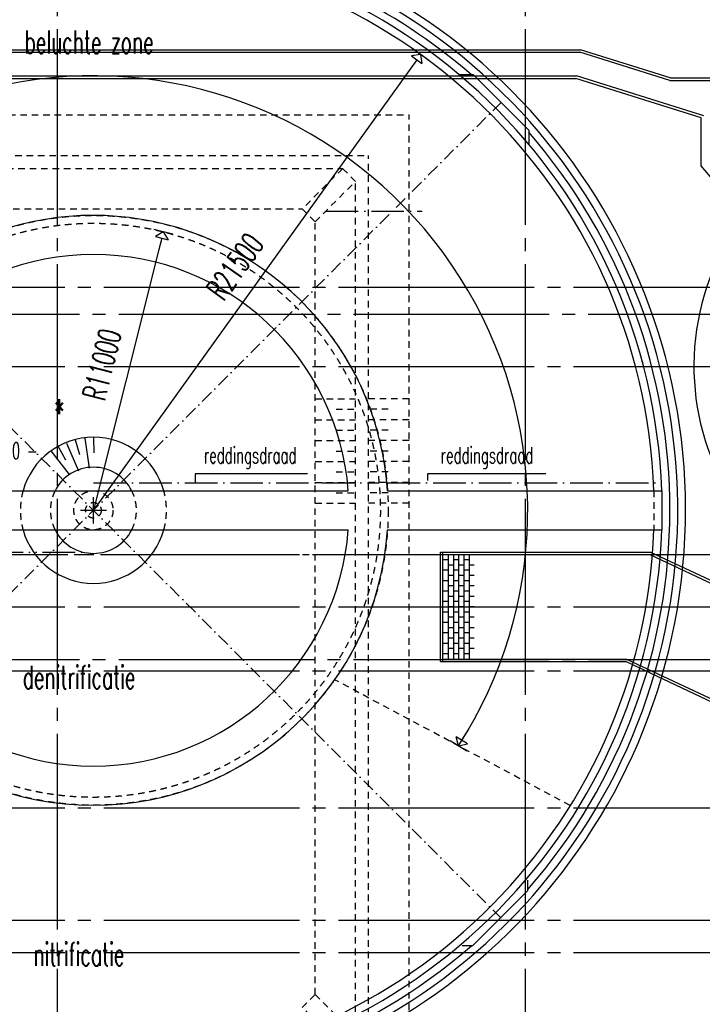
# Model space of a CAD drawing. Extents: x 0 to 295580, y 0 to 170026.
# Tile 7 of 30: x 125649 to 151818, y 56722 to 94453. Entities that reach past the tile are written whole.
import ezdxf
from ezdxf.enums import TextEntityAlignment as Align

# ---------------------------------------------------------------- set-up
doc = ezdxf.new("R2010")
doc.units = 0
doc.header["$LTSCALE"] = 250
doc.header["$PDMODE"] = 3
for name, pattern in [('BORDER_M', [11, 6, -1, 1, -1, 1, -1]), ('CENTRE_M', [7, 5, -1, 0, -1]), ('CENTRE_S', [3.5, 2, -0.75, 0, -0.75]), ('DCENTRE_M', [8, 5, -1, 0, -1, 0, -1]), ('HIDDEN_S', [1.75, 1, -0.75]), ('STRAMIEN_X', [36, 30, -2, 2, -2])]:
    doc.linetypes.add(name, pattern=pattern)
doc.layers.get('0').update_dxf_attribs({"linetype": 'CONTINUOUS'})
doc.layers.get('DEFPOINTS').update_dxf_attribs({"linetype": 'CONTINUOUS'})
for name, color, linetype in [('B0', 51, 'CONTINUOUS'), ('B1', 52, 'CONTINUOUS'), ('B2', 30, 'CONTINUOUS'), ('B3', 110, 'CONTINUOUS'), ('B3-CENTRE', 52, 'CENTRE_M'), ('B4', 140, 'CONTINUOUS'), ('BBL3', 12, 'BORDER_M'), ('BCL1', 71, 'CENTRE_S'), ('BCL2', 73, 'CENTRE_M'), ('BDC3', 203, 'DCENTRE_M'), ('BHL1', 61, 'HIDDEN_S'), ('BTXT2', 123, 'CONTINUOUS'), ('BTXT3', 150, 'CONTINUOUS'), ('MEETLIJNEN', 20, 'STRAMIEN_X')]:
    doc.layers.add(name, color=color, linetype=linetype)
doc.styles.add('SIMPLEX06', font='SIMPLEX.shx', dxfattribs={"width": 0.6, "height": 625})
doc.styles.get("Standard").update_dxf_attribs({"font": 'txt.shx'})
doc.dimstyles.get("Standard").update_dxf_attribs({"dimscale": 250, "dimtxt": 3, "dimasz": 3, "dimexe": 3, "dimexo": 3, "dimgap": 2, "dimtad": 0, "dimdec": 4, "dimzin": 1, "dimtxsty": 'STANDARD', "dimblk": 'MP1', "dimcen": -3, "dimdle": 1.25, "dimse1": 1, "dimse2": 1, "dimclrd": 256, "dimclre": 256, "dimclrt": 256, "dimazin": 3, "dimtfac": 0.666667, "dimtdec": 4, "dimtix": 1, "dimtmove": 0, "dimatfit": 3, "dimtvp": 0.8, "dimtolj": 1, "dimtzin": 0})

# ---------------------------------------------------------------- blocks, each defined once
blk = doc.blocks.new('MP1')
for p, q in [((-0.333, 0), (-1, 0)), ((-0.333, 0.333), (-0.333, -0.333)), ((0, 0), (-0.333, 0.333)), ((0, 0), (-0.333, -0.333)), ((0, -0.5), (0, 0.5))]:
    blk.add_line(p, q)
blk = doc.blocks.new('*D9')
at = {"linetype": 'BYBLOCK'}
blk.add_line((134868, 85594), (132371, 75653), dxfattribs=at)
at = {"layer": 'DEFPOINTS', "color": 0, "linetype": 'BYBLOCK'}
for p in [(135050, 86322), (132371, 75653)]:
    blk.add_point(p, dxfattribs=at)
at = {"linetype": 'BYBLOCK', "xscale": 750, "yscale": 750, "zscale": 750, "rotation": 75.9026790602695}
blk.add_blockref('MP1', (135050, 86322), dxfattribs=at)
at = {"linetype": 'BYBLOCK', "style": 'SIMPLEX06', "width": 0.6}
blk.add_text('R11000', height=875, rotation=75.9027, dxfattribs=at).set_placement((133129, 81133), align=Align.CENTER)
blk = doc.blocks.new('*D10')
at = {"linetype": 'BYBLOCK'}
blk.add_line((144472, 92509), (132371, 75653), dxfattribs=at)
at = {"layer": 'DEFPOINTS', "color": 0, "linetype": 'BYBLOCK'}
for p in [(144909, 93119), (132371, 75653)]:
    blk.add_point(p, dxfattribs=at)
at = {"linetype": 'BYBLOCK', "xscale": 750, "yscale": 750, "zscale": 750, "rotation": 54.32685950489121}
blk.add_blockref('MP1', (144909, 93119), dxfattribs=at)
at = {"linetype": 'BYBLOCK', "style": 'SIMPLEX06', "width": 0.6}
blk.add_text('R21500', height=875, rotation=54.3269, dxfattribs=at).set_placement((138153, 84736), align=Align.CENTER)

msp = doc.modelspace()

# ---------------------------------------------------------------- linework, layer by layer
at = {"layer": 'B0'}
for radius, start, end in [(22700, 182.513779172, 78.572505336), (22400, 182.513779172, 79.251764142), (22100, 49.034148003, 79.251764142), (22100, 318.903479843, 40.965851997), (22100, 229.037216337, 310.962783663)]:
    msp.add_arc((128476.02688, 75652.83576), radius, start, end, dxfattribs=at)
at = {"layer": 'B1'}
for p, q in [((101326.02688, 93302.83576), (147143.5387, 93302.83576)), ((101326.02688, 93202.83576), (147128.2345, 93202.83576)), ((150571.02339, 92123.7796), (147128.2345, 93202.83576)), ((150586.32759, 92223.7796), (147143.5387, 93302.83576)), ((101326.02688, 92302.83576), (146990.49669, 92302.83576)), ((101326.02688, 92202.83576), (146975.19249, 92202.83576)), ((151776.80468, 90697.89038), (146975.19249, 92202.83576)), ((151876.80468, 90771.3446), (146990.49669, 92302.83576)), ((150571.02339, 92123.7796), (178774.79448, 92123.7796)), ((150586.32759, 92223.7796), (178690.88452, 92223.7796)), ((151776.80468, 88851.45988), (151776.80468, 90697.89038)), ((153389.4181, 86929.62204), (151776.80468, 88851.45988)), ((127121.17384, 78103.21802), (127407.19969, 77586.58759)), ((127443.4873, 78221.53122), (127902.43993, 77165.43779)), ((127779.14774, 78357.59057), (127946.0447, 77791.14269)), ((128142.0239, 78412.01431), (128308.3468, 77272.58132)), ((128477.68434, 78448.2968), (128488.77995, 77857.87773)), ((126845.13116, 77928.83646), (127552.08258, 77019.88621)), ((141776.02688, 74052.83576), (149831.89137, 74052.83576)), ((141776.02688, 69852.83576), (141776.02688, 74052.83576)), ((141876.02688, 69852.83576), (141876.02688, 74052.83576)), ((141876.02688, 73952.83576), (149809.54553, 73952.83576)), ((142076.02688, 73952.83576), (142076.02688, 69952.83576)), ((142276.02688, 73952.83576), (142276.02688, 69952.83576)), ((142476.02688, 73952.83576), (142476.02688, 69952.83576)), ((142676.02688, 73952.83576), (142676.02688, 69952.83576)), ((142876.02688, 73952.83576), (142876.02688, 69952.83576)), ((149809.54553, 73952.83576), (167669.91382, 65551.21252)), ((149831.89137, 74052.83576), (167692.25966, 65651.21252)), ((142076.02688, 73752.83576), (141876.02688, 73752.83576)), ((142476.02688, 73752.83576), (142276.02688, 73752.83576)), ((142876.02688, 73752.83576), (142676.02688, 73752.83576)), ((142076.02688, 73352.83576), (141876.02688, 73352.83576)), ((142276.02688, 73552.83576), (142076.02688, 73552.83576)), ((142476.02688, 73352.83576), (142276.02688, 73352.83576)), ((142676.02688, 73552.83576), (142476.02688, 73552.83576)), ((142876.02688, 73352.83576), (142676.02688, 73352.83576)), ((143076.02688, 73552.83576), (142876.02688, 73552.83576)), ((142076.02688, 72952.83576), (141876.02688, 72952.83576)), ((142276.02688, 73152.83576), (142076.02688, 73152.83576)), ((142476.02688, 72952.83576), (142276.02688, 72952.83576)), ((142676.02688, 73152.83576), (142476.02688, 73152.83576)), ((142876.02688, 72952.83576), (142676.02688, 72952.83576)), ((143076.02688, 73152.83576), (142876.02688, 73152.83576)), ((142076.02688, 72552.83576), (141876.02688, 72552.83576)), ((142276.02688, 72752.83576), (142076.02688, 72752.83576)), ((142476.02688, 72552.83576), (142276.02688, 72552.83576)), ((142676.02688, 72752.83576), (142476.02688, 72752.83576)), ((142876.02688, 72552.83576), (142676.02688, 72552.83576)), ((143076.02688, 72752.83576), (142876.02688, 72752.83576)), ((142076.02688, 72152.83576), (141876.02688, 72152.83576)), ((142276.02688, 72352.83576), (142076.02688, 72352.83576)), ((142476.02688, 72152.83576), (142276.02688, 72152.83576)), ((142676.02688, 72352.83576), (142476.02688, 72352.83576)), ((142876.02688, 72152.83576), (142676.02688, 72152.83576)), ((143076.02688, 72352.83576), (142876.02688, 72352.83576)), ((142076.02688, 71752.83576), (141876.02688, 71752.83576)), ((142276.02688, 71952.83576), (142076.02688, 71952.83576)), ((142476.02688, 71752.83576), (142276.02688, 71752.83576)), ((142676.02688, 71952.83576), (142476.02688, 71952.83576)), ((142876.02688, 71752.83576), (142676.02688, 71752.83576)), ((143076.02688, 71952.83576), (142876.02688, 71952.83576)), ((142076.02688, 71352.83576), (141876.02688, 71352.83576)), ((142276.02688, 71552.83576), (142076.02688, 71552.83576)), ((142476.02688, 71352.83576), (142276.02688, 71352.83576)), ((142676.02688, 71552.83576), (142476.02688, 71552.83576)), ((142876.02688, 71352.83576), (142676.02688, 71352.83576)), ((143076.02688, 71552.83576), (142876.02688, 71552.83576)), ((142076.02688, 70952.83576), (141876.02688, 70952.83576)), ((142276.02688, 71152.83576), (142076.02688, 71152.83576)), ((142476.02688, 70952.83576), (142276.02688, 70952.83576)), ((142676.02688, 71152.83576), (142476.02688, 71152.83576)), ((142876.02688, 70952.83576), (142676.02688, 70952.83576)), ((143076.02688, 71152.83576), (142876.02688, 71152.83576)), ((142276.02688, 70752.83576), (142076.02688, 70752.83576)), ((142676.02688, 70752.83576), (142476.02688, 70752.83576)), ((143076.02688, 70752.83576), (142876.02688, 70752.83576)), ((142076.02688, 70552.83576), (141876.02688, 70552.83576)), ((142276.02688, 70352.83576), (142076.02688, 70352.83576)), ((142476.02688, 70552.83576), (142276.02688, 70552.83576)), ((142676.02688, 70352.83576), (142476.02688, 70352.83576)), ((142876.02688, 70552.83576), (142676.02688, 70552.83576)), ((143076.02688, 70352.83576), (142876.02688, 70352.83576)), ((141776.02688, 69852.83576), (148893.366, 69852.83576)), ((142076.02688, 70152.83576), (141876.02688, 70152.83576)), ((141876.02688, 69952.83576), (148915.71184, 69952.83576)), ((142476.02688, 70152.83576), (142276.02688, 70152.83576)), ((142876.02688, 70152.83576), (142676.02688, 70152.83576)), ((148893.366, 69852.83576), (169566.02688, 60128.29339)), ((148915.71184, 69952.83576), (169566.02688, 60238.80501))]:
    msp.add_line(p, q, dxfattribs=at)
msp.add_arc((161096.02688, 81167.83576), 9600, 99.93830945, 290.528779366, dxfattribs=at)
at = {"layer": 'B2'}
for radius, start, end in [(2800, 15.536794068, 164.463205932), (1650, 27.035691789, 152.964308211), (2800, 195.536794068, 344.463205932), (1650, 207.035691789, 332.964308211)]:
    msp.add_arc((128476.02688, 75652.83576), radius, start, end, dxfattribs=at)
at = {"layer": 'B3'}
for p, q in [((118704.768, 76402.83576), (138247.28575, 76402.83576)), ((139751.11003, 76402.83576), (150263.12168, 76402.83576)), ((150263.12168, 76402.83576), (150263.12168, 74902.83576)), ((128476.02688, 75152.83576), (128476.02688, 76152.83576)), ((127976.02688, 75652.83576), (128976.02688, 75652.83576)), ((118704.768, 74902.83576), (138247.28575, 74902.83576)), ((139751.11003, 74902.83576), (150263.12168, 74902.83576))]:
    msp.add_line(p, q, dxfattribs=at)
for radius, start, end in [(11300, 3.805614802, 152.660274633), (9800, 4.389172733, 175.610827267), (11300, 183.805614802, 356.194385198), (9800, 184.389172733, 355.610827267)]:
    msp.add_arc((128476.02688, 75652.83576), radius, start, end, dxfattribs=at)
at = {"layer": 'B3-CENTRE'}
msp.add_line((137381.33065, 87113.16478), (141076.02688, 87113.16478), dxfattribs=at)
at = {"layer": 'B4'}
for p, q in [((143042.42657, 92340.5558), (142503.14348, 92340.5558)), ((143042.42657, 92340.5558), (145163.74692, 90219.23545)), ((145163.74692, 90219.23545), (145163.74692, 89679.95236)), ((145130.66017, 61085.66017), (145130.66017, 61485.66017)), ((145130.66017, 61085.66017), (143009.33983, 58964.33983)), ((143009.33983, 58964.33983), (142609.33983, 58964.33983))]:
    msp.add_line(p, q, dxfattribs=at)
for radius, start, end in [(21800, 1.971574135, 178.028425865), (21500, 1.999095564, 178.000904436), (21800, 181.971574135, 358.028425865), (21500, 181.999095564, 358.000904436)]:
    msp.add_arc((128476.02688, 75652.83576), radius, start, end, dxfattribs=at)
at = {"layer": 'BBL3'}
msp.add_line((106742.41236, 73952.83576), (259466.02688, 73952.83576), dxfattribs=at)
at = {"layer": 'BCL1'}
for p, q in [((112848.96701, 60025.7759), (144103.08674, 91279.89562)), ((112848.96701, 91279.89562), (144103.08674, 60025.7759))]:
    msp.add_line(p, q, dxfattribs=at)
at = {"layer": 'BCL2'}
for p, q in [((128476.02688, 76702.83576), (139425.79857, 76702.83576)), ((139751.11003, 76702.83576), (150263.12168, 76702.83576))]:
    msp.add_line(p, q, dxfattribs=at)
at = {"layer": 'BDC3'}
msp.add_line((102526.02688, 74052.83576), (128476.02688, 74052.83576), dxfattribs=at)
at = {"layer": 'BHL1'}
for p, q in [((104676.02688, 90802.83576), (140576.02688, 90802.83576)), ((140576.02688, 53002.83576), (140576.02688, 90802.83576)), ((106226.02688, 89252.83576), (139026.02688, 89252.83576)), ((139026.02688, 54552.83576), (139026.02688, 89252.83576)), ((107221.00163, 88752.83576), (138031.05213, 88752.83576)), ((138526.02688, 55547.81051), (138526.02688, 88257.86101)), ((108771.00163, 87202.83576), (136481.05213, 87202.83576)), ((136976.02688, 57097.81051), (136976.02688, 86707.86101)), ((136976.02688, 79923.04146), (138526.02688, 79923.04146)), ((140576.02688, 79923.04146), (139026.02688, 79923.04146)), ((137776.02688, 79523.04146), (138526.02688, 79523.04146)), ((139776.02688, 79523.04146), (139026.02688, 79523.04146)), ((136976.02688, 79123.04146), (138526.02688, 79123.04146)), ((140576.02688, 79123.04146), (139026.02688, 79123.04146)), ((137776.02688, 78723.04146), (138526.02688, 78723.04146)), ((139776.02688, 78723.04146), (139026.02688, 78723.04146)), ((136976.02688, 78323.04146), (138526.02688, 78323.04146)), ((140576.02688, 78323.04146), (139026.02688, 78323.04146)), ((137776.02688, 77923.04146), (138526.02688, 77923.04146)), ((139776.02688, 77923.04146), (139026.02688, 77923.04146)), ((136976.02688, 77523.04146), (138526.02688, 77523.04146)), ((140576.02688, 77523.04146), (139026.02688, 77523.04146)), ((137776.02688, 77123.04146), (138526.02688, 77123.04146)), ((139776.02688, 77123.04146), (139026.02688, 77123.04146)), ((141278.1406, 77050.40983), (141278.1406, 76714.79677)), ((136976.02688, 76723.04146), (138526.02688, 76723.04146)), ((140576.02688, 76723.04146), (139026.02688, 76723.04146)), ((137776.02688, 76323.04146), (138526.02688, 76323.04146)), ((139776.02688, 76323.04146), (139026.02688, 76323.04146)), ((149962.9415, 76402.83576), (149962.9415, 74902.83576)), ((136976.02688, 75923.04146), (138526.02688, 75923.04146)), ((140576.02688, 75923.04146), (139026.02688, 75923.04146)), ((146758.35596, 64338.8425), (137723.90813, 69159.2472))]:
    msp.add_line(p, q, dxfattribs=at)
for points in [[(136481.05213, 87202.83576), (136976.02688, 86707.86101), (138526.02688, 88257.86101), (138031.05213, 88752.83576)], [(136481.05213, 56602.83576), (136976.02688, 57097.81051), (138526.02688, 55547.81051), (138031.05213, 55052.83576)]]:
    msp.add_lwpolyline(points, close=True, dxfattribs=at)
for radius in [11300, 11000, 750, 300]:
    msp.add_circle((128476.02688, 75652.83576), radius, dxfattribs=at)
for radius, start, end in [(2800, 164.463205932, 195.536794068), (1650, 152.964308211, 207.035691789), (1650, 332.964308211, 27.035691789), (2800, 344.463205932, 15.536794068)]:
    msp.add_arc((128476.02688, 75652.83576), radius, start, end, dxfattribs=at)
at = {"layer": 'BTXT2'}
for p, q in [((136687.75728, 77050.40983), (132378.60297, 77050.40983)), ((132378.60297, 77050.40983), (132378.60297, 76714.79677)), ((145814.0925, 77050.40983), (141278.1406, 77050.40983))]:
    msp.add_line(p, q, dxfattribs=at)
at = {"layer": 'BTXT2', "linetype": 'BYBLOCK'}
msp.add_arc((128476.02688, 75652.83576), 16649.6297, 327.17782894, 156.657127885, dxfattribs=at)
at = {"layer": 'DEFPOINTS', "color": 0, "linetype": 'BYBLOCK'}
for p in [(149962.9415, 76402.83576), (128476.02688, 75652.83576)]:
    msp.add_point(p, dxfattribs=at)
at = {"layer": 'MEETLIJNEN'}
for p, q in [((127093.07602, 14586.27077), (127093.07602, 170025.80184)), ((145043.07602, 14586.27077), (145043.07602, 170025.80184)), ((11877.32481, 84202.83576), (278973.09449, 84202.83576)), ((11877.32481, 81167.83576), (278973.09449, 81167.83576)), ((11877.32481, 71952.83576), (278973.09449, 71952.83576)), ((11877.32481, 69502.83576), (278973.09449, 69502.83576)), ((11877.32481, 64247.83576), (278973.09449, 64247.83576)), ((11877.32481, 59952.83576), (278973.09449, 59952.83576)), ((11877.32481, 58702.83576), (278973.09449, 58702.83576))]:
    msp.add_line(p, q, dxfattribs=at)
at = {"layer": 'MEETLIJNEN', "color": 1}
msp.add_line((11877.32481, 73952.83576), (278973.09449, 73952.83576), dxfattribs=at)
at = {"layer": 'MEETLIJNEN'}
for points in [[(11877.32481, 82651.962), (12444.13441, 82651.962), (12444.13441, 83167.83576), (278973.09449, 83167.83576)], [(11877.32481, 70651.07756), (12444.13441, 70651.07756), (12444.13441, 69937.83576), (278973.09449, 69937.83576)]]:
    msp.add_lwpolyline(points, dxfattribs=at)

# ---------------------------------------------------------------- block references
at = {"layer": 'BTXT2', "linetype": 'BYBLOCK', "xscale": 750, "yscale": 750, "zscale": 750, "rotation": 238.2896788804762}
msp.add_blockref('MP1', (142467.65845, 66628.1798), dxfattribs=at)

# ---------------------------------------------------------------- texts
at = {"layer": 'BTXT2', "style": 'SIMPLEX06', "width": 0.6}
for s, height, p in [('*', 1000, (126962.6764, 78909.88761)), ('2.500 -', 625, (124222.96145, 77621.8591)), ('reddingsdraad', 625, (132705.19151, 77449.51726)), ('reddingsdraad', 625, (141786.16722, 77449.51726))]:
    msp.add_text(s, height=height, dxfattribs=at).set_placement(p)
at = {"layer": 'BTXT3', "style": 'SIMPLEX06', "width": 0.6}
for s, p in [('beluchte zone', (125837.76033, 93160.84784)), ('denitrificatie', (125765.1851, 68815.29483)), ('nitrificatie', (126173.42077, 58202.66554))]:
    msp.add_text(s, height=875, dxfattribs=at).set_placement(p)

# ---------------------------------------------------------------- dimensions: what is measured, and where the dimension line sits
at = {"layer": 'BTXT2'}
for mpoint, picture, middle in [((141013.97662, 93118.51113), '*D10', (134257.58755, 84735.56972)), ((131155.29316, 86321.55322), '*D9', (129233.72998, 81133.33629))]:
    dim = msp.add_radius_dim(center=(128476.02688, 75652.83576), mpoint=mpoint, dimstyle='STANDARD', dxfattribs=at)
    dim.commit()
    dim.dimension.update_dxf_attribs({"geometry": picture, "text_midpoint": middle, "insert": (-3895, 0)})

doc.saveas('drawing.dxf')
